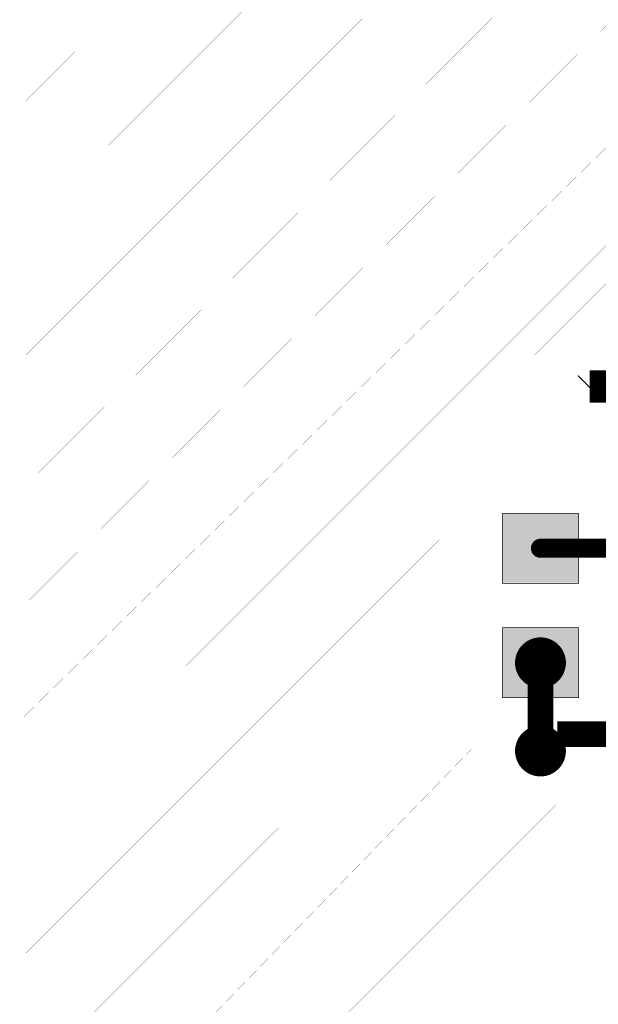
# Model space of a CAD drawing. Header units: millimetres. Extents: x 120.8 to 142.5, y 76.6 to 105.3.
# Tile 5 of 11: x 120.8 to 125.4, y 92.5 to 100.2. Entities that reach past the tile are written whole.
import ezdxf

# ---------------------------------------------------------------- set-up
doc = ezdxf.new("R2010")
doc.units = ezdxf.units.MM
doc.layers.add('Mechanical4', color=56, linetype='Continuous')

msp = doc.modelspace()

# ---------------------------------------------------------------- linework, layer by layer
at = {"layer": 'Mechanical4'}
for points, const_width in [([(120.8501, 76.6541), (120.8501, 105.2541)], 0.0003), ([(120.8751, 95.6251), (130.5001, 105.2001)], 0.00125), ([(120.9001, 99.6001), (126.5001, 105.2001)], 0.00125), ([(120.9001, 98.6001), (127.5001, 105.2001)], 0.00125), ([(120.9001, 97.6001), (128.5001, 105.2001)], 0.00125), ([(120.9001, 96.5751), (129.5001, 105.2001)], 0.00125), ([(120.8751, 94.7501), (128.4001, 102.1001)], 0.00125), ([(124.5001, 97.5001), (125.8001, 98.8001)], 0.00125), ([(124.9001, 97.6001), (126.0501, 98.7501)], 0.00125), ([(120.9001, 93.9001), (124.5001, 97.5001)], 0.00125), ([(125.3261, 97.3456), (125.3326, 97.3521)], 0.254), ([(125.3326, 97.3521), (126.2026, 97.3521)], 0.254), ([(124.3911, 96.6101), (125.4336, 96.6101)], 0.0003), ([(124.3911, 95.5521), (124.3911, 96.6101)], 0.0003), ([(120.9001, 92.9001), (124.4001, 96.4001)], 0.00125), ([(124.6451, 96.3561), (125.2451, 96.3561)], 0.005), ([(124.6451, 95.8061), (124.6451, 96.3561)], 0.005), ([(125.2451, 95.8061), (125.2451, 96.3561)], 0.005), ([(124.9451, 96.0811), (126.0636, 96.0811)], 0.15), ([(124.6451, 95.8061), (125.2451, 95.8061)], 0.005), ([(124.6451, 95.8111), (125.2451, 95.8111)], 0.0003), ([(124.6451, 95.4411), (124.6451, 95.8111)], 0.0003), ([(125.2451, 95.4411), (125.2451, 95.8111)], 0.0003), ([(124.3911, 95.3081), (124.3911, 95.5521)], 0.0003), ([(124.6451, 95.4561), (125.2451, 95.4561)], 0.005), ([(124.6451, 94.9061), (124.6451, 95.4561)], 0.005), ([(124.6451, 95.4411), (125.2451, 95.4411)], 0.0003), ([(125.2451, 94.9061), (125.2451, 95.4561)], 0.005), ([(120.9001, 91.9), (124.3001, 95.3001)], 0.00125), ([(124.3911, 95.3081), (124.9451, 95.3081)], 0.0003), ([(124.9451, 94.4881), (124.9451, 95.1811)], 0.2), ([(124.9451, 95.1811), (124.9451, 95.3081)], 0.0003), ([(124.9451, 95.1811), (125.0721, 95.1811)], 0.0003), ([(125.0721, 94.6521), (125.0721, 95.1811)], 0.0003), ([(124.3911, 95.0541), (124.8181, 95.0541)], 0.0003), ([(124.3911, 94.6521), (124.3911, 95.0541)], 0.0003), ([(124.8181, 94.6521), (124.8181, 95.0541)], 0.0003), ([(124.6451, 94.9061), (125.2451, 94.9061)], 0.005), ([(124.9451, 94.4881), (125.0771, 94.6201)], 0.2), ([(125.0771, 94.6201), (125.8951, 94.6201)], 0.2), ([(124.3911, 94.6521), (124.8181, 94.6521)], 0.0003), ([(125.0721, 94.6521), (125.3661, 94.6521)], 0.0003), ([(125.3661, 94.0661), (125.3661, 94.6521)], 0.0003), ([(120.9001, 90.9), (124.4001, 94.5)], 0.00125), ([(120.9001, 89.9), (125.1001, 94.1001)], 0.00125), ([(125.3661, 93.1661), (125.3661, 94.0661)], 0.0003), ([(120.9001, 88.9), (125.3001, 93.3)], 0.00125), ([(125.3661, 92.2991), (125.3661, 93.1661)], 0.0003)]:
    msp.add_lwpolyline(points, dxfattribs=dict(at, const_width=const_width))
for points, const_width in [([(124.9076, 96.0811, -1), (124.9826, 96.0811)], 0.075), ([(124.9076, 96.0811, -1), (124.9826, 96.0811)], 0.075), ([(124.9826, 96.0811, -1), (124.9076, 96.0811)], 0.075), ([(124.9826, 96.0811, -1), (124.9076, 96.0811)], 0.075), ([(124.8451, 95.1811, -1), (125.0451, 95.1811)], 0.2), ([(124.8451, 95.1811, -1), (125.0451, 95.1811)], 0.2), ([(125.0451, 95.1811, -1), (124.8451, 95.1811)], 0.2), ([(125.0451, 95.1811, -1), (124.8451, 95.1811)], 0.2), ([(124.945, 95.3081, -1), (124.9453, 95.3081)], 0.0003), ([(124.945, 95.3081, -1), (124.9453, 95.3081)], 0.0003), ([(124.9453, 95.3081, -1), (124.945, 95.3081)], 0.0003), ([(124.9453, 95.3081, -1), (124.945, 95.3081)], 0.0003), ([(124.945, 95.1811, -1), (124.9453, 95.1811)], 0.0003), ([(124.945, 95.1811, -1), (124.9453, 95.1811)], 0.0003), ([(124.9453, 95.1811, -1), (124.945, 95.1811)], 0.0003), ([(124.9453, 95.1811, -1), (124.945, 95.1811)], 0.0003), ([(125.072, 95.1811, -1), (125.0723, 95.1811)], 0.0003), ([(125.072, 95.1811, -1), (125.0723, 95.1811)], 0.0003), ([(125.0723, 95.1811, -1), (125.072, 95.1811)], 0.0003), ([(125.0723, 95.1811, -1), (125.072, 95.1811)], 0.0003), ([(124.818, 95.0541, -1), (124.8183, 95.0541)], 0.0003), ([(124.818, 95.0541, -1), (124.8183, 95.0541)], 0.0003), ([(124.8183, 95.0541, -1), (124.818, 95.0541)], 0.0003), ([(124.8183, 95.0541, -1), (124.818, 95.0541)], 0.0003), ([(124.8451, 94.4881, -1), (125.0451, 94.4881)], 0.2), ([(124.8451, 94.4881, -1), (125.0451, 94.4881)], 0.2), ([(124.8451, 94.4881, -1), (125.0451, 94.4881)], 0.2), ([(124.8451, 94.4881, -1), (125.0451, 94.4881)], 0.2), ([(124.818, 94.6521, -1), (124.8183, 94.6521)], 0.0003), ([(124.818, 94.6521, -1), (124.8183, 94.6521)], 0.0003), ([(124.8183, 94.6521, -1), (124.818, 94.6521)], 0.0003), ([(124.8183, 94.6521, -1), (124.818, 94.6521)], 0.0003), ([(125.072, 94.6521, -1), (125.0723, 94.6521)], 0.0003), ([(125.072, 94.6521, -1), (125.0723, 94.6521)], 0.0003), ([(125.0723, 94.6521, -1), (125.072, 94.6521)], 0.0003), ([(125.0723, 94.6521, -1), (125.072, 94.6521)], 0.0003), ([(125.0451, 94.4881, -1), (124.8451, 94.4881)], 0.2), ([(125.0451, 94.4881, -1), (124.8451, 94.4881)], 0.2), ([(125.0451, 94.4881, -1), (124.8451, 94.4881)], 0.2), ([(125.0451, 94.4881, -1), (124.8451, 94.4881)], 0.2)]:
    msp.add_lwpolyline(points, format="xyb", dxfattribs=dict(at, const_width=const_width))
for points, const_width in [([(124.8889, 96.0811, 1), (124.9264, 96.0811, 1)], 0.0375), ([(124.8889, 96.0811, 1), (124.9264, 96.0811, 1)], 0.0375), ([(124.8889, 96.0811, 1), (124.9264, 96.0811, 1)], 0.0375), ([(124.8889, 96.0811, 1), (124.9264, 96.0811, 1)], 0.0375), ([(124.9639, 96.0811, 1), (125.0014, 96.0811, 1)], 0.0375), ([(124.9639, 96.0811, 1), (125.0014, 96.0811, 1)], 0.0375), ([(124.9639, 96.0811, 1), (125.0014, 96.0811, 1)], 0.0375), ([(124.9639, 96.0811, 1), (125.0014, 96.0811, 1)], 0.0375), ([(124.7951, 95.1811, 1), (124.8951, 95.1811, 1)], 0.1), ([(124.7951, 95.1811, 1), (124.8951, 95.1811, 1)], 0.1), ([(124.7951, 95.1811, 1), (124.8951, 95.1811, 1)], 0.1), ([(124.7951, 95.1811, 1), (124.8951, 95.1811, 1)], 0.1), ([(124.9449, 95.3081, 1), (124.945, 95.3081, 1)], 0.00015), ([(124.9449, 95.3081, 1), (124.945, 95.3081, 1)], 0.00015), ([(124.9449, 95.3081, 1), (124.945, 95.3081, 1)], 0.00015), ([(124.9449, 95.3081, 1), (124.945, 95.3081, 1)], 0.00015), ([(124.9452, 95.3081, 1), (124.9453, 95.3081, 1)], 0.00015), ([(124.9452, 95.3081, 1), (124.9453, 95.3081, 1)], 0.00015), ([(124.9452, 95.3081, 1), (124.9453, 95.3081, 1)], 0.00015), ([(124.9452, 95.3081, 1), (124.9453, 95.3081, 1)], 0.00015), ([(124.9951, 95.1811, 1), (125.0951, 95.1811, 1)], 0.1), ([(124.9951, 95.1811, 1), (125.0951, 95.1811, 1)], 0.1), ([(124.9951, 95.1811, 1), (125.0951, 95.1811, 1)], 0.1), ([(124.9951, 95.1811, 1), (125.0951, 95.1811, 1)], 0.1), ([(124.9449, 95.1811, 1), (124.945, 95.1811, 1)], 0.00015), ([(124.9449, 95.1811, 1), (124.945, 95.1811, 1)], 0.00015), ([(124.9449, 95.1811, 1), (124.945, 95.1811, 1)], 0.00015), ([(124.9449, 95.1811, 1), (124.945, 95.1811, 1)], 0.00015), ([(124.9452, 95.1811, 1), (124.9453, 95.1811, 1)], 0.00015), ([(124.9452, 95.1811, 1), (124.9453, 95.1811, 1)], 0.00015), ([(124.9452, 95.1811, 1), (124.9453, 95.1811, 1)], 0.00015), ([(124.9452, 95.1811, 1), (124.9453, 95.1811, 1)], 0.00015), ([(125.0719, 95.1811, 1), (125.072, 95.1811, 1)], 0.00015), ([(125.0719, 95.1811, 1), (125.072, 95.1811, 1)], 0.00015), ([(125.0719, 95.1811, 1), (125.072, 95.1811, 1)], 0.00015), ([(125.0719, 95.1811, 1), (125.072, 95.1811, 1)], 0.00015), ([(125.0722, 95.1811, 1), (125.0723, 95.1811, 1)], 0.00015), ([(125.0722, 95.1811, 1), (125.0723, 95.1811, 1)], 0.00015), ([(125.0722, 95.1811, 1), (125.0723, 95.1811, 1)], 0.00015), ([(125.0722, 95.1811, 1), (125.0723, 95.1811, 1)], 0.00015), ([(124.8179, 95.0541, 1), (124.818, 95.0541, 1)], 0.00015), ([(124.8179, 95.0541, 1), (124.818, 95.0541, 1)], 0.00015), ([(124.8179, 95.0541, 1), (124.818, 95.0541, 1)], 0.00015), ([(124.8179, 95.0541, 1), (124.818, 95.0541, 1)], 0.00015), ([(124.8182, 95.0541, 1), (124.8183, 95.0541, 1)], 0.00015), ([(124.8182, 95.0541, 1), (124.8183, 95.0541, 1)], 0.00015), ([(124.8182, 95.0541, 1), (124.8183, 95.0541, 1)], 0.00015), ([(124.8182, 95.0541, 1), (124.8183, 95.0541, 1)], 0.00015), ([(124.8179, 94.6521, 1), (124.818, 94.6521, 1)], 0.00015), ([(124.8179, 94.6521, 1), (124.818, 94.6521, 1)], 0.00015), ([(124.8179, 94.6521, 1), (124.818, 94.6521, 1)], 0.00015), ([(124.8179, 94.6521, 1), (124.818, 94.6521, 1)], 0.00015), ([(124.8182, 94.6521, 1), (124.8183, 94.6521, 1)], 0.00015), ([(124.8182, 94.6521, 1), (124.8183, 94.6521, 1)], 0.00015), ([(124.8182, 94.6521, 1), (124.8183, 94.6521, 1)], 0.00015), ([(124.8182, 94.6521, 1), (124.8183, 94.6521, 1)], 0.00015), ([(125.0719, 94.6521, 1), (125.072, 94.6521, 1)], 0.00015), ([(125.0719, 94.6521, 1), (125.072, 94.6521, 1)], 0.00015), ([(125.0719, 94.6521, 1), (125.072, 94.6521, 1)], 0.00015), ([(125.0719, 94.6521, 1), (125.072, 94.6521, 1)], 0.00015), ([(125.0722, 94.6521, 1), (125.0723, 94.6521, 1)], 0.00015), ([(125.0722, 94.6521, 1), (125.0723, 94.6521, 1)], 0.00015), ([(125.0722, 94.6521, 1), (125.0723, 94.6521, 1)], 0.00015), ([(125.0722, 94.6521, 1), (125.0723, 94.6521, 1)], 0.00015), ([(124.7951, 94.4881, 1), (124.8951, 94.4881, 1)], 0.1), ([(124.7951, 94.4881, 1), (124.8951, 94.4881, 1)], 0.1), ([(124.7951, 94.4881, 1), (124.8951, 94.4881, 1)], 0.1), ([(124.7951, 94.4881, 1), (124.8951, 94.4881, 1)], 0.1), ([(124.7951, 94.4881, 1), (124.8951, 94.4881, 1)], 0.1), ([(124.7951, 94.4881, 1), (124.8951, 94.4881, 1)], 0.1), ([(124.7951, 94.4881, 1), (124.8951, 94.4881, 1)], 0.1), ([(124.7951, 94.4881, 1), (124.8951, 94.4881, 1)], 0.1), ([(124.9951, 94.4881, 1), (125.0951, 94.4881, 1)], 0.1), ([(124.9951, 94.4881, 1), (125.0951, 94.4881, 1)], 0.1), ([(124.9951, 94.4881, 1), (125.0951, 94.4881, 1)], 0.1), ([(124.9951, 94.4881, 1), (125.0951, 94.4881, 1)], 0.1), ([(124.9951, 94.4881, 1), (125.0951, 94.4881, 1)], 0.1), ([(124.9951, 94.4881, 1), (125.0951, 94.4881, 1)], 0.1), ([(124.9951, 94.4881, 1), (125.0951, 94.4881, 1)], 0.1), ([(124.9951, 94.4881, 1), (125.0951, 94.4881, 1)], 0.1)]:
    msp.add_lwpolyline(points, format="xyb", close=True, dxfattribs=dict(at, const_width=const_width))
for points in [[(124.6451, 95.8111), (125.2451, 95.8111), (124.6451, 96.3561), (125.2451, 96.3561)], [(124.6451, 94.9061), (125.2451, 94.9061), (124.6451, 95.4561), (125.2451, 95.4561)]]:
    msp.add_solid(points, dxfattribs=at)

doc.saveas('drawing.dxf')
